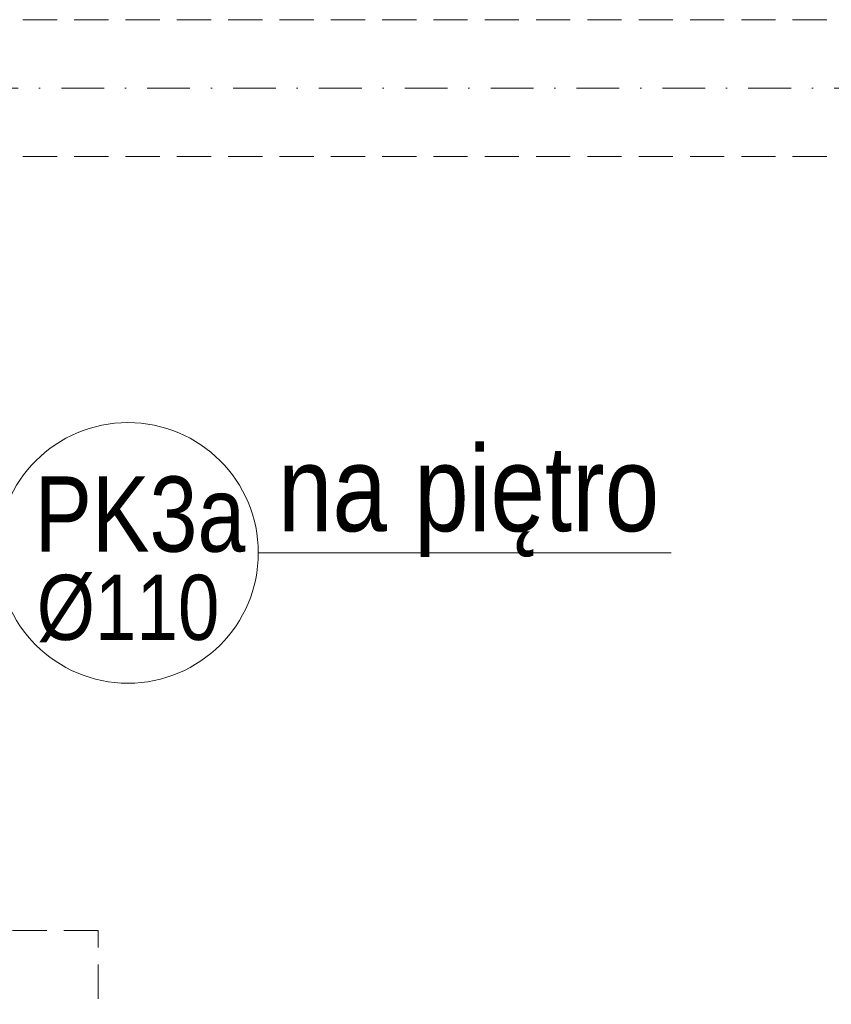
# Model space of a CAD drawing. Header units: millimetres. Extents: x -96593 to 66336, y -23969 to 7139.
# Tile 239 of 256: x -74915 to -74678, y -5721 to -5433. Entities that reach past the tile are written whole.
import ezdxf

# ---------------------------------------------------------------- set-up
doc = ezdxf.new("R2010")
doc.units = ezdxf.units.MM
doc.linetypes.add('DASHDOT', pattern=[1, 0.5, -0.25, 0, -0.25])
doc.linetypes.add('DASHED', pattern=[0.75, 0.5, -0.25])
for name, color, linetype, lineweight in [('MM_KS_OPISY', 7, 'Continuous', 9), ('mm_punktwstawienia', 1, 'Continuous', 50), ('PG_OSIE', 1, 'DASHDOT', 18), ('PG_PODCIĄGI', 1, 'DASHED', 18)]:
    doc.layers.add(name, color=color, linetype=linetype, lineweight=lineweight)
doc.styles.get("Standard").update_dxf_attribs({"font": 'arial.ttf'})

# ---------------------------------------------------------------- blocks, each defined once
blk = doc.blocks.new('A$C2E197AD3')
at = {"layer": 'PG_OSIE', "color": 252, "ltscale": 25}
blk.add_lwpolyline([(696.17, 1707.5), (2976.42, 1707.5)], dxfattribs=at)
at = {"layer": 'PG_PODCIĄGI', "color": 252, "ltscale": 20}
for p, q in [((1936.84, 1461.25), (1864.34, 1461.25)), ((1936.84, 1291.25), (1936.84, 1461.25))]:
    blk.add_line(p, q, dxfattribs=at)
for points in [[(924.84, 1727.5), (2778.84, 1727.5)], [(924.84, 1687.5), (2778.84, 1687.5)]]:
    blk.add_lwpolyline(points, dxfattribs=at)

msp = doc.modelspace()

# ---------------------------------------------------------------- linework, layer by layer
at = {"layer": 'MM_KS_OPISY'}
msp.add_line((-74845.31, -5589.13), (-74724.62, -5589.13), dxfattribs=at)
msp.add_circle((-74883.41, -5589.13), 38.1, dxfattribs=at)

# ---------------------------------------------------------------- block references
at = {"layer": 'mm_punktwstawienia', "lineweight": 60}
msp.add_blockref('A$C2E197AD3', (-76828.96, -7160.74), dxfattribs=at)

# ---------------------------------------------------------------- texts
at = {"layer": 'MM_KS_OPISY', "attachment_point": 1}
for s, width, insert, char_height in [('{\\fArial Narrow|b0|i0|c238|p34;na piętro}', 200.9859, (-74839.56, -5557.8), 25), ('{\\fArial Narrow|b0|i0|c238|p34;PK3a}', 25.4, (-74910.73, -5566.78), 22), ('{\\fArial Narrow|b0|i0|c238|p34;%%C110}', 0.5033, (-74910.07, -5595.53), 19.05)]:
    msp.add_mtext_dynamic_manual_height_columns(s, width=width, gutter_width=1, heights=[0], dxfattribs=dict(at, insert=insert, char_height=char_height))

doc.saveas('drawing.dxf')
